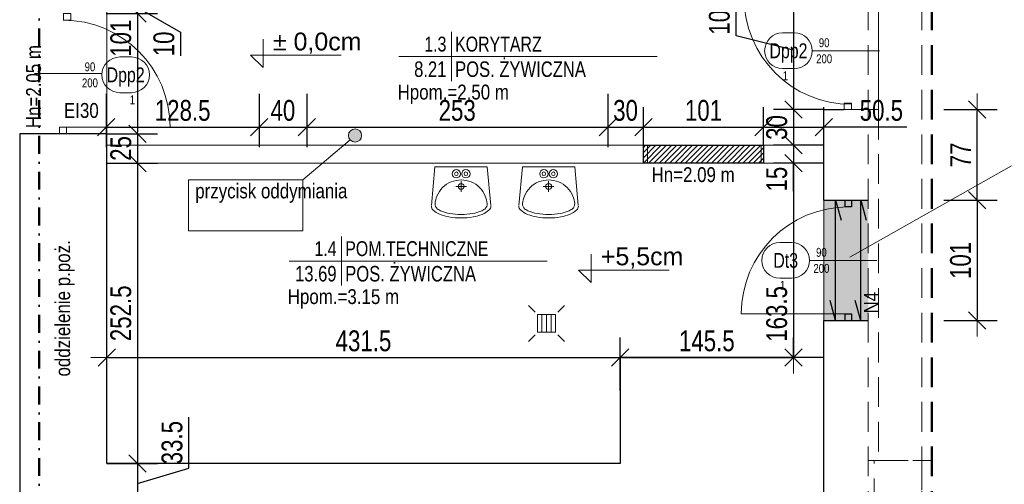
# Model space of a CAD drawing. Header units: millimetres. Extents: x 1390 to 61772, y -2775 to 3946.
# Tile 4 of 24: x 2270 to 3098, y -1277 to -887. Entities that reach past the tile are written whole.
import ezdxf
from ezdxf.enums import TextEntityAlignment as Align

# ---------------------------------------------------------------- set-up
doc = ezdxf.new("R2010")
doc.units = ezdxf.units.MM
doc.linetypes.add('DASHDOT', pattern=[1, 0.5, -0.25, 0, -0.25])
doc.linetypes.add('DASHED', pattern=[0.75, 0.5, -0.25])
for name, color, linetype, lineweight in [('!MARIUSZ', 220, 'Continuous', 35), ('BA_drz', 7, 'Continuous', 18), ('BA_met', 7, 'Continuous', 18), ('BA_sym', 7, 'Continuous', 18), ('BA_txc', 1, 'Continuous', 18), ('BA_txs', 2, 'Continuous', 18), ('PG_KANALIZACJA', 7, 'Continuous', 18), ('PG_PODCIĄGI', 1, 'DASHED', 18), ('PG_WIDOKOWE_CIENKIE', 1, 'Continuous', 18), ('PG_WYMIARY', 1, 'Continuous', 18), ('PG_WYPOSAŻENIE', 1, 'Continuous', 18), ('PG_ŚCIANY_DZIAŁOWE', 3, 'Continuous', 18), ('PG_ŚCIANY_SŁUPY', 4, 'Continuous', 30), ('WYBURZENIA', 160, 'Continuous', 30), ('Wymiarowa zewnętrzna', 50, 'Continuous', 18)]:
    doc.layers.add(name, color=color, linetype=linetype, lineweight=lineweight)
doc.layers.add('BA_pom', color=6, linetype='Continuous', lineweight=18, plot=False)
doc.layers.add('PG_POMOCNICZNE', color=6, linetype='Continuous', lineweight=18, plot=False)
doc.styles.add('BIKTS', font='bikromsw.shx', dxfattribs={"width": 0.85})
doc.styles.add('BIKWYM', font='BIKROMSW.SHX', dxfattribs={"width": 0.8})
doc.styles.add('ROMANS', font='bikromsw.shx', dxfattribs={"width": 0.8})
doc.styles.get("Standard").update_dxf_attribs({"font": 'arial.ttf'})
doc.dimstyles.new('BA_KR_50', dxfattribs={"dimscale": 0.5, "dimtxt": 25, "dimasz": 1.666667, "dimexe": 24, "dimexo": 0, "dimgap": 0, "dimtad": 0, "dimdec": 1, "dimrnd": 0.5, "dimzin": 9, "dimdsep": 46, "dimtxsty": 'BIKWYM', "dimblk": 'WYM-KR', "dimcen": 0, "dimdle": 20, "dimclrd": 256, "dimclre": 256, "dimclrt": 7, "dimadec": 0, "dimazin": 0, "dimtfac": 0.033333, "dimtdec": 1, "dimtmove": 0, "dimatfit": 3, "dimldrblk": 'WYM-KR', "dimfxl": 40, "dimfxlon": 1, "dimtvp": 0.8, "dimtolj": 1, "dimarcsym": 0})

# ---------------------------------------------------------------- blocks, each defined once
blk = doc.blocks.new('dr1h901')
at = {"color": 0}
blk.add_line((-0.5, 0), (-0.5, 1), dxfattribs=at)
blk.add_line((0, 0.3622), (0, -0.2655))
blk.add_arc((-0.5, 0), 1, 0, 90, dxfattribs=at)
blk = doc.blocks.new('bikmet')
blk.add_line((0, 1.65), (0, -1.65))
at = {"style": 'ROMANS', "width": 0.8}
blk.add_attdef('NRPOM', text='', height=1, dxfattribs=at).set_placement((-0.333, 0.333), align=Align.RIGHT)
blk.add_attdef('NWAPOM', (0.25, 0.333), '', height=1, dxfattribs=at)
blk.add_attdef('RAREA', text='', height=1.042, dxfattribs=at).set_placement((-0.333, -0.333), align=Align.TOP_RIGHT)
blk.add_attdef('PODLOGA', text='', height=1.042, dxfattribs=at).set_placement((0.25, -0.333), align=Align.TOP_LEFT)
blk = doc.blocks.new('*X41')
at = {"color": 0}
for p, q in [((621.16, -2967.99), (636.16, -2967.99)), ((621.16, -2971.99), (636.16, -2971.99)), ((621.16, -2975.99), (636.16, -2975.99))]:
    blk.add_line(p, q, dxfattribs=at)
blk = doc.blocks.new('A$C148D1960')
for p, q in [((-2, 2), (-7.64, 7.64)), ((17, 2), (22.64, 7.64)), ((-2, -17), (-7.64, -22.64)), ((17, -17), (22.64, -22.64))]:
    blk.add_line(p, q)
blk.add_lwpolyline([(15, -15), (0, -15), (0, 0), (15, 0)], close=True)
at = {"rotation": 90.00000000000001}
blk.add_blockref('*X41', (-2964.49, -636.16), dxfattribs=at)
blk = doc.blocks.new('jamb')
blk.add_lwpolyline([(-0.5, -0.5), (-0.5, 0.5), (0.5, 0.5), (0.5, -0.5)], close=True)
blk = doc.blocks.new('SPUST1')
at = {"color": 18}
for p, q in [((-4.47, 0), (4.47, 0)), ((0, -4.47), (0, 4.47))]:
    blk.add_line(p, q, dxfattribs=at)
blk.add_circle((0, 0), 2.5, dxfattribs=at)
blk = doc.blocks.new('A$C1DB672C5')
for p, q in [((-22, 0), (-24.98, -32.59)), ((-22, 0), (22, 0)), ((22, 0), (24.98, -32.59))]:
    blk.add_line(p, q)
for points in [[(-20.33, -24.58, -0.098491), (-15.56, -17.44, -0.098491), (-8.42, -12.67, -0.098491), (0, -11, -0.098491), (8.42, -12.67, -0.198912), (20.33, -24.58), (20.33, -24.58)], [(20.33, -24.58, -0.075102), (21.91, -30.96, -0.265911), (19.85, -35.48, -0.060964), (16.56, -37.29, -0.054131), (9.7, -39.2, -0.041072), (0, -40, -0.041072), (-9.7, -39.2, -0.054131), (-16.56, -37.29, -0.060964), (-19.85, -35.48, -0.265911), (-21.91, -30.96, -0.075102), (-20.33, -24.58)]]:
    blk.add_lwpolyline(points, format="xyb")
for centre, radius in [((-4, -5.84), 3.5), ((-4, -5.84), 1.5), ((4, -5.84), 3.5), ((4, -5.84), 1.5)]:
    blk.add_circle(centre, radius)
for centre, radius, start, end in [((-20.53, -33), 4.47, 180, 226.0001), ((20.53, -33), 4.47, 313.9999, 0), ((-10.83, -22.96), 18.43, 226.0001, 248.19859), ((-4.31, -6.65), 35.99, 248.19859, 260.59239), ((4.31, -6.65), 35.99, 279.40761, 291.80141), ((10.83, -22.96), 18.43, 291.80141, 313.9999), ((0, 19.36), 62.36, 260.59239, 270), ((0, 19.36), 62.36, 270, 279.40761)]:
    blk.add_arc(centre, radius, start, end)
at = {"xscale": -1, "rotation": 180}
blk.add_blockref('SPUST1', (0, -16.5), dxfattribs=at)
blk = doc.blocks.new('symdrz')
blk.add_lwpolyline([(-10, -30, -1), (-10, 30), (10, 30, -1), (10, -30)], format="xyb", close=True)
at = {"style": 'BIKTS', "width": 0.8}
blk.add_attdef('SZERDRZ', text='', height=25, dxfattribs=at).set_placement((77.1, 8.8), align=Align.CENTER)
blk.add_attdef('SYMDRZ', text='', height=25, dxfattribs=at).set_placement((0, 0), align=Align.MIDDLE)
blk.add_attdef('WYSDRZ', text='', height=25, dxfattribs=at).set_placement((77.1, -9.5), align=Align.TOP_CENTER)
blk = doc.blocks.new('A$C4C0525F4')
at = {"true_color": 0xffffff}
h = blk.add_hatch(color=7, dxfattribs=at)
h.dxf.hatch_style = 1
h.paths.add_polyline_path([(2100, 0), (0, 0), (0, -2970), (2100, -2970)])
h.paths.add_polyline_path([(150, -50), (2050, -50), (2050, -2920), (150, -2920)], flags=16)
blk = doc.blocks.new('WYM-KR')
at = {"linetype": 'ByBlock'}
blk.add_line((11.52, 0), (-11.52, 0), dxfattribs=at)
at = {"color": 7, "linetype": 'ByBlock'}
blk.add_line((6.24, 6.24), (-6.24, -6.24), dxfattribs=at)
blk = doc.blocks.new('*D232')
at = {"layer": 'Defpoints', "color": 0, "transparency": 16777216}
for p in [(2948.1, -862.31), (2920.69, -962.31), (2946.1, -962.31)]:
    blk.add_point(p, dxfattribs=at)
at = {"layer": 'PG_WYMIARY', "lineweight": -2, "transparency": 16777216}
for p, q in [((2872.49, -900.39), (2872.49, -867.06)), ((2948.1, -862.31), (2903.89, -862.31)), ((2920.69, -863.47), (2920.69, -961.14)), ((2920.69, -912.31), (2872.49, -900.39)), ((2946.1, -962.31), (2903.89, -962.31))]:
    blk.add_line(p, q, dxfattribs=at)
at = {"layer": 'PG_WYMIARY', "lineweight": -2, "transparency": 16777216, "xscale": 1.166666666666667, "yscale": 1.166666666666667, "zscale": 1.166666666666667}
for p, rotation in [((2920.69, -862.31), 90), ((2920.69, -962.31), 270)]:
    blk.add_blockref('WYM-KR', p, dxfattribs=dict(at, rotation=rotation))
at = {"layer": 'PG_WYMIARY', "color": 7, "transparency": 16777216, "insert": (2858.49, -883.73), "char_height": 17.5, "attachment_point": 5, "rotation": 90, "style": 'BIKWYM'}
blk.add_mtext('\\A1;100', dxfattribs=at)
blk = doc.blocks.new('*D233')
at = {"layer": 'Defpoints', "color": 0, "transparency": 16777216}
for p in [(2946.1, -962.31), (2920.69, -992.31), (2946.1, -992.31)]:
    blk.add_point(p, dxfattribs=at)
at = {"layer": 'PG_WYMIARY', "lineweight": -2, "transparency": 16777216}
for p, q in [((2946.1, -962.31), (2903.89, -962.31)), ((2920.69, -963.47), (2920.69, -991.14)), ((2946.1, -992.31), (2903.89, -992.31))]:
    blk.add_line(p, q, dxfattribs=at)
at = {"layer": 'PG_WYMIARY', "lineweight": -2, "transparency": 16777216, "xscale": 1.166666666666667, "yscale": 1.166666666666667, "zscale": 1.166666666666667}
for p, rotation in [((2920.69, -962.31), 90), ((2920.69, -992.31), 270)]:
    blk.add_blockref('WYM-KR', p, dxfattribs=dict(at, rotation=rotation))
at = {"layer": 'PG_WYMIARY', "color": 7, "transparency": 16777216, "insert": (2906.69, -977.31), "char_height": 17.5, "attachment_point": 5, "rotation": 90, "style": 'BIKWYM'}
blk.add_mtext('\\A1;30', dxfattribs=at)
blk = doc.blocks.new('*D234')
at = {"layer": 'Defpoints', "color": 0, "transparency": 16777216}
for p in [(2946.1, -992.31), (2920.69, -1007.31), (2946.1, -1007.31)]:
    blk.add_point(p, dxfattribs=at)
at = {"layer": 'PG_WYMIARY', "lineweight": -2, "transparency": 16777216}
for p, q in [((2946.1, -992.31), (2903.89, -992.31)), ((2920.69, -993.47), (2920.69, -1006.14)), ((2946.1, -1007.31), (2903.89, -1007.31)), ((2920.69, -1030.75), (2920.69, -1007.31))]:
    blk.add_line(p, q, dxfattribs=at)
at = {"layer": 'PG_WYMIARY', "lineweight": -2, "transparency": 16777216, "xscale": 1.166666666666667, "yscale": 1.166666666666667, "zscale": 1.166666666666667}
for p, rotation in [((2920.69, -992.31), 90), ((2920.69, -1007.31), 270)]:
    blk.add_blockref('WYM-KR', p, dxfattribs=dict(at, rotation=rotation))
at = {"layer": 'PG_WYMIARY', "color": 7, "transparency": 16777216, "insert": (2906.69, -1020.75), "char_height": 17.5, "attachment_point": 5, "rotation": 90, "style": 'BIKWYM'}
blk.add_mtext('\\A1;15', dxfattribs=at)
blk = doc.blocks.new('*D235')
at = {"layer": 'Defpoints', "color": 0, "transparency": 16777216}
for p in [(2946.1, -1007.31), (2920.69, -1170.81), (2946.1, -1170.81)]:
    blk.add_point(p, dxfattribs=at)
at = {"layer": 'PG_WYMIARY', "lineweight": -2, "transparency": 16777216}
for p, q in [((2946.1, -1007.31), (2903.89, -1007.31)), ((2920.69, -1008.47), (2920.69, -1169.64)), ((2946.1, -1170.81), (2903.89, -1170.81))]:
    blk.add_line(p, q, dxfattribs=at)
at = {"layer": 'PG_WYMIARY', "lineweight": -2, "transparency": 16777216, "xscale": 1.166666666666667, "yscale": 1.166666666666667, "zscale": 1.166666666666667}
for p, rotation in [((2920.69, -1007.31), 90), ((2920.69, -1170.81), 270)]:
    blk.add_blockref('WYM-KR', p, dxfattribs=dict(at, rotation=rotation))
at = {"layer": 'PG_WYMIARY', "color": 7, "transparency": 16777216, "insert": (2906.69, -1134.06), "char_height": 17.5, "attachment_point": 5, "rotation": 90, "style": 'BIKWYM'}
blk.add_mtext('\\A1;163.5', dxfattribs=at)
blk = doc.blocks.new('*D236')
at = {"layer": 'Defpoints', "color": 0, "transparency": 16777216}
for p in [(2471.6, -871.31), (2343.1, -881.56), (2471.6, -977.05)]:
    blk.add_point(p, dxfattribs=at)
at = {"layer": 'PG_WYMIARY', "lineweight": -2, "transparency": 16777216}
for p, q in [((2343.1, -949.05), (2343.1, -993.85)), ((2471.6, -949.05), (2471.6, -993.85)), ((2344.27, -977.05), (2470.44, -977.05))]:
    blk.add_line(p, q, dxfattribs=at)
at = {"layer": 'PG_WYMIARY', "lineweight": -2, "transparency": 16777216, "xscale": 1.166666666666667, "yscale": 1.166666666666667, "zscale": 1.166666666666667, "rotation": 180}
blk.add_blockref('WYM-KR', (2343.1, -977.05), dxfattribs=at)
at = {"layer": 'PG_WYMIARY', "lineweight": -2, "transparency": 16777216, "xscale": 1.166666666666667, "yscale": 1.166666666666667, "zscale": 1.166666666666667}
blk.add_blockref('WYM-KR', (2471.6, -977.05), dxfattribs=at)
at = {"layer": 'PG_WYMIARY', "color": 7, "transparency": 16777216, "insert": (2407.35, -963.05), "char_height": 17.5, "attachment_point": 5, "style": 'BIKWYM'}
blk.add_mtext('\\A1;128.5', dxfattribs=at)
blk = doc.blocks.new('*D237')
at = {"layer": 'Defpoints', "color": 0, "transparency": 16777216}
for p in [(2471.6, -871.31), (2511.6, -871.31), (2511.6, -977.05)]:
    blk.add_point(p, dxfattribs=at)
at = {"layer": 'PG_WYMIARY', "lineweight": -2, "transparency": 16777216}
for p, q in [((2471.6, -949.05), (2471.6, -993.85)), ((2511.6, -949.05), (2511.6, -993.85)), ((2472.77, -977.05), (2510.44, -977.05))]:
    blk.add_line(p, q, dxfattribs=at)
at = {"layer": 'PG_WYMIARY', "lineweight": -2, "transparency": 16777216, "xscale": 1.166666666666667, "yscale": 1.166666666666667, "zscale": 1.166666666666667, "rotation": 180}
blk.add_blockref('WYM-KR', (2471.6, -977.05), dxfattribs=at)
at = {"layer": 'PG_WYMIARY', "lineweight": -2, "transparency": 16777216, "xscale": 1.166666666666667, "yscale": 1.166666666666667, "zscale": 1.166666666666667}
blk.add_blockref('WYM-KR', (2511.6, -977.05), dxfattribs=at)
at = {"layer": 'PG_WYMIARY', "color": 7, "transparency": 16777216, "insert": (2491.6, -963.05), "char_height": 17.5, "attachment_point": 5, "style": 'BIKWYM'}
blk.add_mtext('\\A1;40', dxfattribs=at)
blk = doc.blocks.new('*D238')
at = {"layer": 'Defpoints', "color": 0, "transparency": 16777216}
for p in [(2764.6, -868.81), (2511.6, -871.31), (2764.6, -977.05)]:
    blk.add_point(p, dxfattribs=at)
at = {"layer": 'PG_WYMIARY', "lineweight": -2, "transparency": 16777216}
for p, q in [((2511.6, -949.05), (2511.6, -993.85)), ((2764.6, -949.05), (2764.6, -993.85)), ((2512.77, -977.05), (2763.44, -977.05))]:
    blk.add_line(p, q, dxfattribs=at)
at = {"layer": 'PG_WYMIARY', "lineweight": -2, "transparency": 16777216, "xscale": 1.166666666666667, "yscale": 1.166666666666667, "zscale": 1.166666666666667, "rotation": 180}
blk.add_blockref('WYM-KR', (2511.6, -977.05), dxfattribs=at)
at = {"layer": 'PG_WYMIARY', "lineweight": -2, "transparency": 16777216, "xscale": 1.166666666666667, "yscale": 1.166666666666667, "zscale": 1.166666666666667}
blk.add_blockref('WYM-KR', (2764.6, -977.05), dxfattribs=at)
at = {"layer": 'PG_WYMIARY', "color": 7, "transparency": 16777216, "insert": (2638.1, -963.05), "char_height": 17.5, "attachment_point": 5, "style": 'BIKWYM'}
blk.add_mtext('\\A1;253', dxfattribs=at)
blk = doc.blocks.new('*D239')
at = {"layer": 'Defpoints', "color": 0, "transparency": 16777216}
for p in [(2764.6, -868.81), (2794.6, -977.05), (2794.6, -992.31)]:
    blk.add_point(p, dxfattribs=at)
at = {"layer": 'PG_WYMIARY', "lineweight": -2, "transparency": 16777216}
for p, q in [((2764.6, -949.05), (2764.6, -993.85)), ((2794.6, -992.31), (2794.6, -960.25)), ((2765.77, -977.05), (2793.44, -977.05))]:
    blk.add_line(p, q, dxfattribs=at)
at = {"layer": 'PG_WYMIARY', "lineweight": -2, "transparency": 16777216, "xscale": 1.166666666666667, "yscale": 1.166666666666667, "zscale": 1.166666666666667, "rotation": 180}
blk.add_blockref('WYM-KR', (2764.6, -977.05), dxfattribs=at)
at = {"layer": 'PG_WYMIARY', "lineweight": -2, "transparency": 16777216, "xscale": 1.166666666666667, "yscale": 1.166666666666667, "zscale": 1.166666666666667}
blk.add_blockref('WYM-KR', (2794.6, -977.05), dxfattribs=at)
at = {"layer": 'PG_WYMIARY', "color": 7, "transparency": 16777216, "insert": (2779.6, -963.05), "char_height": 17.5, "attachment_point": 5, "style": 'BIKWYM'}
blk.add_mtext('\\A1;30', dxfattribs=at)
blk = doc.blocks.new('*D240')
at = {"layer": 'Defpoints', "color": 0, "transparency": 16777216}
for p in [(2895.6, -977.05), (2794.6, -992.31), (2895.6, -992.31)]:
    blk.add_point(p, dxfattribs=at)
at = {"layer": 'PG_WYMIARY', "lineweight": -2, "transparency": 16777216}
for p, q in [((2794.6, -992.31), (2794.6, -960.25)), ((2895.6, -992.31), (2895.6, -960.25)), ((2795.77, -977.05), (2894.44, -977.05))]:
    blk.add_line(p, q, dxfattribs=at)
at = {"layer": 'PG_WYMIARY', "lineweight": -2, "transparency": 16777216, "xscale": 1.166666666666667, "yscale": 1.166666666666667, "zscale": 1.166666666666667, "rotation": 180}
blk.add_blockref('WYM-KR', (2794.6, -977.05), dxfattribs=at)
at = {"layer": 'PG_WYMIARY', "lineweight": -2, "transparency": 16777216, "xscale": 1.166666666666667, "yscale": 1.166666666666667, "zscale": 1.166666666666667}
blk.add_blockref('WYM-KR', (2895.6, -977.05), dxfattribs=at)
at = {"layer": 'PG_WYMIARY', "color": 7, "transparency": 16777216, "insert": (2845.1, -963.05), "char_height": 17.5, "attachment_point": 5, "style": 'BIKWYM'}
blk.add_mtext('\\A1;101', dxfattribs=at)
blk = doc.blocks.new('*D241')
at = {"layer": 'Defpoints', "color": 0, "transparency": 16777216}
for p in [(2946.1, -977.05), (2895.6, -992.31), (2946.1, -992.31)]:
    blk.add_point(p, dxfattribs=at)
at = {"layer": 'PG_WYMIARY', "lineweight": -2, "transparency": 16777216}
for p, q in [((2895.6, -992.31), (2895.6, -960.25)), ((2946.1, -992.31), (2946.1, -960.25)), ((2896.77, -977.05), (2944.94, -977.05)), ((3015.92, -977.05), (2946.1, -977.05))]:
    blk.add_line(p, q, dxfattribs=at)
at = {"layer": 'PG_WYMIARY', "lineweight": -2, "transparency": 16777216, "xscale": 1.166666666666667, "yscale": 1.166666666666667, "zscale": 1.166666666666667, "rotation": 180}
blk.add_blockref('WYM-KR', (2895.6, -977.05), dxfattribs=at)
at = {"layer": 'PG_WYMIARY', "lineweight": -2, "transparency": 16777216, "xscale": 1.166666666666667, "yscale": 1.166666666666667, "zscale": 1.166666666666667}
blk.add_blockref('WYM-KR', (2946.1, -977.05), dxfattribs=at)
at = {"layer": 'PG_WYMIARY', "color": 7, "transparency": 16777216, "insert": (2994.58, -963.05), "char_height": 17.5, "attachment_point": 5, "style": 'BIKWYM'}
blk.add_mtext('\\A1;50.5', dxfattribs=at)
blk = doc.blocks.new('*D242')
at = {"layer": 'Defpoints', "color": 0, "transparency": 16777216}
for p in [(2775.1, -1170.81), (2343.6, -1259.81), (2775.1, -1259.81)]:
    blk.add_point(p, dxfattribs=at)
at = {"layer": 'PG_WYMIARY', "lineweight": -2, "transparency": 16777216}
for p, q in [((2343.6, -1198.81), (2343.6, -1154.01)), ((2775.1, -1198.81), (2775.1, -1154.01)), ((2344.77, -1170.81), (2773.94, -1170.81))]:
    blk.add_line(p, q, dxfattribs=at)
at = {"layer": 'PG_WYMIARY', "lineweight": -2, "transparency": 16777216, "xscale": 1.166666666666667, "yscale": 1.166666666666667, "zscale": 1.166666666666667, "rotation": 180}
blk.add_blockref('WYM-KR', (2343.6, -1170.81), dxfattribs=at)
at = {"layer": 'PG_WYMIARY', "lineweight": -2, "transparency": 16777216, "xscale": 1.166666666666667, "yscale": 1.166666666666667, "zscale": 1.166666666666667}
blk.add_blockref('WYM-KR', (2775.1, -1170.81), dxfattribs=at)
at = {"layer": 'PG_WYMIARY', "color": 7, "transparency": 16777216, "insert": (2559.35, -1156.81), "char_height": 17.5, "attachment_point": 5, "style": 'BIKWYM'}
blk.add_mtext('\\A1;431.5', dxfattribs=at)
blk = doc.blocks.new('*D243')
at = {"layer": 'Defpoints', "color": 0, "transparency": 16777216}
for p in [(2920.69, -1170.81), (2920.69, -1170.81), (2775.1, -1259.81)]:
    blk.add_point(p, dxfattribs=at)
at = {"layer": 'PG_WYMIARY', "lineweight": -2, "transparency": 16777216}
for p, q in [((2775.1, -1198.81), (2775.1, -1154.01)), ((2920.69, -1170.81), (2920.69, -1154.01)), ((2776.27, -1170.81), (2919.52, -1170.81))]:
    blk.add_line(p, q, dxfattribs=at)
at = {"layer": 'PG_WYMIARY', "lineweight": -2, "transparency": 16777216, "xscale": 1.166666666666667, "yscale": 1.166666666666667, "zscale": 1.166666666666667, "rotation": 180}
blk.add_blockref('WYM-KR', (2775.1, -1170.81), dxfattribs=at)
at = {"layer": 'PG_WYMIARY', "lineweight": -2, "transparency": 16777216, "xscale": 1.166666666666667, "yscale": 1.166666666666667, "zscale": 1.166666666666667}
blk.add_blockref('WYM-KR', (2920.69, -1170.81), dxfattribs=at)
at = {"layer": 'PG_WYMIARY', "color": 7, "transparency": 16777216, "insert": (2847.9, -1156.81), "char_height": 17.5, "attachment_point": 5, "style": 'BIKWYM'}
blk.add_mtext('\\A1;145.5', dxfattribs=at)
blk = doc.blocks.new('*D220')
at = {"layer": 'Defpoints', "color": 0, "transparency": 16777216}
for p in [(2471.6, -871.31), (2343.1, -881.56), (2369.44, -881.56)]:
    blk.add_point(p, dxfattribs=at)
at = {"layer": 'PG_WYMIARY', "lineweight": -2, "transparency": 16777216}
for p, q in [((2397.44, -871.31), (2352.64, -871.31)), ((2369.44, -872.47), (2369.44, -880.39)), ((2369.44, -876.43), (2405.66, -897.06)), ((2343.1, -881.56), (2386.24, -881.56)), ((2405.66, -897.06), (2405.66, -917.06))]:
    blk.add_line(p, q, dxfattribs=at)
at = {"layer": 'PG_WYMIARY', "lineweight": -2, "transparency": 16777216, "xscale": 1.166666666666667, "yscale": 1.166666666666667, "zscale": 1.166666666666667}
for p, rotation in [((2369.44, -871.31), 90), ((2369.44, -881.56), 270)]:
    blk.add_blockref('WYM-KR', p, dxfattribs=dict(at, rotation=rotation))
at = {"layer": 'PG_WYMIARY', "color": 7, "transparency": 16777216, "insert": (2391.66, -907.06), "char_height": 17.5, "attachment_point": 5, "rotation": 90, "style": 'BIKWYM'}
blk.add_mtext('\\A1;10', dxfattribs=at)
blk = doc.blocks.new('*D246')
at = {"layer": 'Defpoints', "color": 0, "transparency": 16777216}
for p in [(2343.1, -881.56), (2343.6, -982.55), (2369.44, -982.55)]:
    blk.add_point(p, dxfattribs=at)
at = {"layer": 'PG_WYMIARY', "lineweight": -2, "transparency": 16777216}
for p, q in [((2343.1, -881.56), (2386.24, -881.56)), ((2369.44, -882.72), (2369.44, -981.39)), ((2343.6, -982.55), (2386.24, -982.55))]:
    blk.add_line(p, q, dxfattribs=at)
at = {"layer": 'PG_WYMIARY', "lineweight": -2, "transparency": 16777216, "xscale": 1.166666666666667, "yscale": 1.166666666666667, "zscale": 1.166666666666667}
for p, rotation in [((2369.44, -881.56), 90), ((2369.44, -982.55), 270)]:
    blk.add_blockref('WYM-KR', p, dxfattribs=dict(at, rotation=rotation))
at = {"layer": 'PG_WYMIARY', "color": 7, "transparency": 16777216, "insert": (2355.44, -902.28), "char_height": 17.5, "attachment_point": 5, "rotation": 90, "style": 'BIKWYM'}
blk.add_mtext('\\A1;101', dxfattribs=at)
blk = doc.blocks.new('*D247')
at = {"layer": 'Defpoints', "color": 0, "transparency": 16777216}
for p in [(2343.6, -982.55), (2343.6, -1007.31), (2369.44, -1007.31)]:
    blk.add_point(p, dxfattribs=at)
at = {"layer": 'PG_WYMIARY', "lineweight": -2, "transparency": 16777216}
for p, q in [((2343.6, -982.55), (2386.24, -982.55)), ((2369.44, -983.72), (2369.44, -1006.14)), ((2343.6, -1007.31), (2386.24, -1007.31))]:
    blk.add_line(p, q, dxfattribs=at)
at = {"layer": 'PG_WYMIARY', "lineweight": -2, "transparency": 16777216, "xscale": 1.166666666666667, "yscale": 1.166666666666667, "zscale": 1.166666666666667}
for p, rotation in [((2369.44, -982.55), 90), ((2369.44, -1007.31), 270)]:
    blk.add_blockref('WYM-KR', p, dxfattribs=dict(at, rotation=rotation))
at = {"layer": 'PG_WYMIARY', "color": 7, "transparency": 16777216, "insert": (2355.44, -994.93), "char_height": 17.5, "attachment_point": 5, "rotation": 90, "style": 'BIKWYM'}
blk.add_mtext('\\A1;25', dxfattribs=at)
blk = doc.blocks.new('*D248')
at = {"layer": 'Defpoints', "color": 0, "transparency": 16777216}
for p in [(2343.6, -1007.31), (2343.6, -1259.81), (2369.44, -1259.81)]:
    blk.add_point(p, dxfattribs=at)
at = {"layer": 'PG_WYMIARY', "lineweight": -2, "transparency": 16777216}
for p, q in [((2343.6, -1007.31), (2386.24, -1007.31)), ((2369.44, -1008.47), (2369.44, -1258.64)), ((2343.6, -1259.81), (2386.24, -1259.81))]:
    blk.add_line(p, q, dxfattribs=at)
at = {"layer": 'PG_WYMIARY', "lineweight": -2, "transparency": 16777216, "xscale": 1.166666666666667, "yscale": 1.166666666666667, "zscale": 1.166666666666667}
for p, rotation in [((2369.44, -1007.31), 90), ((2369.44, -1259.81), 270)]:
    blk.add_blockref('WYM-KR', p, dxfattribs=dict(at, rotation=rotation))
at = {"layer": 'PG_WYMIARY', "color": 7, "transparency": 16777216, "insert": (2355.44, -1133.56), "char_height": 17.5, "attachment_point": 5, "rotation": 90, "style": 'BIKWYM'}
blk.add_mtext('\\A1;252.5', dxfattribs=at)
blk = doc.blocks.new('*D249')
at = {"layer": 'Defpoints', "color": 0, "transparency": 16777216}
for p in [(2343.6, -1259.81), (2346.1, -1293.31), (2369.44, -1293.31)]:
    blk.add_point(p, dxfattribs=at)
at = {"layer": 'PG_WYMIARY', "lineweight": -2, "transparency": 16777216}
for p, q in [((2412.49, -1263.64), (2412.49, -1220.97)), ((2343.6, -1259.81), (2386.24, -1259.81)), ((2369.44, -1260.97), (2369.44, -1292.14)), ((2369.44, -1276.56), (2412.49, -1263.64)), ((2346.1, -1293.31), (2386.24, -1293.31))]:
    blk.add_line(p, q, dxfattribs=at)
at = {"layer": 'PG_WYMIARY', "lineweight": -2, "transparency": 16777216, "xscale": 1.166666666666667, "yscale": 1.166666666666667, "zscale": 1.166666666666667}
for p, rotation in [((2369.44, -1259.81), 90), ((2369.44, -1293.31), 270)]:
    blk.add_blockref('WYM-KR', p, dxfattribs=dict(at, rotation=rotation))
at = {"layer": 'PG_WYMIARY', "color": 7, "transparency": 16777216, "insert": (2398.49, -1242.31), "char_height": 17.5, "attachment_point": 5, "rotation": 90, "style": 'BIKWYM'}
blk.add_mtext('\\A1;33.5', dxfattribs=at)
blk = doc.blocks.new('*D269')
at = {"layer": 'Defpoints', "color": 0, "transparency": 16777216}
for p in [(2983.6, -962.31), (3075.19, -962.31), (2983.6, -1038.56)]:
    blk.add_point(p, dxfattribs=at)
at = {"layer": 'PG_WYMIARY', "lineweight": -2, "transparency": 16777216}
for p, q in [((3047.19, -962.31), (3091.99, -962.31)), ((3075.19, -1037.39), (3075.19, -963.47)), ((3047.19, -1038.56), (3091.99, -1038.56))]:
    blk.add_line(p, q, dxfattribs=at)
at = {"layer": 'PG_WYMIARY', "lineweight": -2, "transparency": 16777216, "xscale": 1.166666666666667, "yscale": 1.166666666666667, "zscale": 1.166666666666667}
for p, rotation in [((3075.19, -962.31), 90), ((3075.19, -1038.56), 270)]:
    blk.add_blockref('WYM-KR', p, dxfattribs=dict(at, rotation=rotation))
at = {"layer": 'PG_WYMIARY', "color": 7, "transparency": 16777216, "insert": (3061.19, -1000.43), "char_height": 17.5, "attachment_point": 5, "rotation": 90, "style": 'BIKWYM'}
blk.add_mtext('\\A1;77', dxfattribs=at)
blk = doc.blocks.new('*D270')
at = {"layer": 'Defpoints', "color": 0, "transparency": 16777216}
for p in [(2983.6, -1038.56), (2983.6, -1139.56), (3075.19, -1139.56)]:
    blk.add_point(p, dxfattribs=at)
at = {"layer": 'PG_WYMIARY', "lineweight": -2, "transparency": 16777216}
for p, q in [((3047.19, -1038.56), (3091.99, -1038.56)), ((3075.19, -1039.72), (3075.19, -1138.39)), ((3047.19, -1139.56), (3091.99, -1139.56))]:
    blk.add_line(p, q, dxfattribs=at)
at = {"layer": 'PG_WYMIARY', "lineweight": -2, "transparency": 16777216, "xscale": 1.166666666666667, "yscale": 1.166666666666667, "zscale": 1.166666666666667}
for p, rotation in [((3075.19, -1038.56), 90), ((3075.19, -1139.56), 270)]:
    blk.add_blockref('WYM-KR', p, dxfattribs=dict(at, rotation=rotation))
at = {"layer": 'PG_WYMIARY', "color": 7, "transparency": 16777216, "insert": (3061.19, -1089.06), "char_height": 17.5, "attachment_point": 5, "rotation": 90, "style": 'BIKWYM'}
blk.add_mtext('\\A1;101', dxfattribs=at)

msp = doc.modelspace()

# ---------------------------------------------------------------- hatches: boundary and pattern name
at = {"layer": 'PG_WIDOKOWE_CIENKIE', "lineweight": 18, "true_color": 0x000000}
h = msp.add_hatch(dxfattribs=at)
h.set_pattern_fill('LINE', color=18, scale=0.98, angle=45)
h.paths.add_polyline_path([(2794.6, -992.31), (2895.6, -992.31), (2895.6, -1007.31), (2794.6, -1007.31)])
at = {"layer": 'PG_WYMIARY', "true_color": 0x939598}
h = msp.add_hatch(color=252, dxfattribs=at)
h.dxf.hatch_style = 1
h.paths.add_polyline_path([(2557.78, -984.05, 1), (2546.71, -984.05, 1)])
at = {"layer": 'WYBURZENIA', "lineweight": 18, "true_color": 0x000000, "transparency": 33554572}
h = msp.add_hatch(color=18, dxfattribs=at)
h.dxf.hatch_style = 1
h.paths.add_polyline_path([(2946.1, -1038.56), (2983.6, -1038.56), (2983.6, -1139.56), (2946.1, -1139.56)])

# ---------------------------------------------------------------- linework, layer by layer
at = {"layer": '!MARIUSZ', "color": 18, "linetype": 'DASHED', "lineweight": 50, "ltscale": 50, "true_color": 0x000000}
msp.add_line((3037.04, -308.08), (3037.04, -1956.91), dxfattribs=at)
at = {"layer": '!MARIUSZ', "color": 18, "linetype": 'DASHED', "lineweight": 0, "ltscale": 50, "true_color": 0x000000}
msp.add_line((2946.1, -1038.56), (2946.1, -1139.56), dxfattribs=at)
for points in [[(2983.6, -308.08), (2983.6, -1912.31)], [(3028.6, -308.08), (3028.6, -1912.31)], [(2963.35, -962.31), (2992.1, -962.31), (2992.1, -1257.31), (3028.6, -1257.31), (3028.6, -1297.31), (2992.1, -1297.31), (2992.1, -1735.31)], [(2983.6, -1257.31), (3037.04, -1257.31)], [(2988.6, -1257.31), (3028.6, -1257.31), (3028.6, -1297.31), (2988.6, -1297.31), (2988.6, -1257.31)]]:
    msp.add_lwpolyline(points, dxfattribs=at)
for p, q in [((2964.05, -1044.06), (2964.05, -1038.56)), ((2969.55, -1038.56), (2969.55, -1044.06)), ((2969.55, -1044.06), (2964.05, -1044.06)), ((2964.05, -1139.56), (2964.05, -1134.06)), ((2964.05, -1134.06), (2969.55, -1134.06)), ((2969.55, -1134.06), (2969.55, -1139.56))]:
    msp.add_line(p, q)
at = {"layer": 'BA_met', "color": 18, "true_color": 0x000000}
for points in [[(2589.17, -917.61), (2806.03, -917.61)], [(2496.85, -1089.58), (2713.71, -1089.58)]]:
    msp.add_lwpolyline(points, dxfattribs=at)
at = {"layer": 'BA_txc', "color": 18, "true_color": 0x000000}
for p, q in [((2474.98, -903.1), (2474.98, -926.85)), ((2474.98, -926.85), (2464.39, -916.5)), ((2464.39, -916.5), (2540.62, -916.5)), ((2750.58, -1083.76), (2750.58, -1107.51)), ((2750.58, -1107.51), (2739.99, -1097.17)), ((2739.99, -1097.17), (2816.21, -1097.17))]:
    msp.add_line(p, q, dxfattribs=at)
at = {"layer": 'PG_PODCIĄGI', "color": 18, "linetype": 'DASHDOT', "lineweight": 50, "ltscale": 30, "true_color": 0x000000}
msp.add_line((2286.85, -2113.1), (2286.85, -507.81), dxfattribs=at)
at = {"layer": 'PG_POMOCNICZNE'}
for points in [[(2992.1, -862.31), (2992.1, -962.31), (2946.1, -962.31), (2946.1, -992.31), (2893.6, -992.31), (2893.6, -1007.31), (2798.1, -1007.31), (2798.1, -992.31), (2343.6, -992.31), (2343.6, -871.31), (2355.1, -871.31), (2355.1, -856.31), (2471.6, -856.31), (2471.6, -871.31), (2793.1, -871.31), (2793.1, -862.31), (2992.1, -862.31)], [(2946.1, -1139.56), (2946.1, -1170.81), (2775.1, -1170.81), (2775.1, -1259.81), (2343.6, -1259.81), (2343.6, -1007.31), (2946.1, -1007.31), (2946.1, -1139.56)]]:
    msp.add_lwpolyline(points, dxfattribs=at)
at = {"layer": 'PG_WYMIARY', "color": 18, "true_color": 0x000000}
for p, q in [((2548.02, -987.62), (2508.27, -1021.21)), ((3103.83, -1009.59), (2968.05, -1086.22))]:
    msp.add_line(p, q, dxfattribs=at)
msp.add_lwpolyline([(2412.19, -1021.21), (2508.27, -1021.21), (2508.27, -1064.24), (2412.19, -1064.24)], close=True, dxfattribs=at)
msp.add_circle((2552.25, -984.05), 5.53, dxfattribs=at)
at = {"layer": 'PG_ŚCIANY_DZIAŁOWE', "color": 18, "true_color": 0x000000}
for points in [[(2794.6, -992.31), (2343.6, -992.31), (2343.6, -1007.31), (2794.6, -1007.31)], [(2895.6, -992.31), (2946.1, -992.31), (2946.1, -1007.31), (2895.6, -1007.31)]]:
    msp.add_lwpolyline(points, close=True, dxfattribs=at)
at = {"layer": 'PG_ŚCIANY_SŁUPY', "color": 18, "true_color": 0x000000}
msp.add_line((2946.1, -962.31), (2963.35, -962.31), dxfattribs=at)
for points in [[(2946.1, -1038.56), (2946.1, -962.31)], [(2946.1, -1170.81), (2775.1, -1170.81), (2775.1, -1259.81), (2343.6, -1259.81), (2343.6, -982.55), (2270.6, -982.55), (2270.6, -1259.81), (2270.6, -1293.31), (2905.1, -1293.31), (2905.1, -1735.31), (2946.1, -1735.31)], [(2946.1, -1735.31), (2946.1, -1139.56)]]:
    msp.add_lwpolyline(points, dxfattribs=at)
at = {"layer": 'Wymiarowa zewnętrzna', "color": 18, "lineweight": 30, "true_color": 0x000000}
for p, q in [((2946.1, -1038.56), (2983.6, -1038.56)), ((2956.08, -1139.56), (2956.08, -1038.56)), ((2956.08, -1038.56), (2960.69, -1055.34)), ((2977.26, -1139.56), (2977.26, -1038.56)), ((2977.26, -1038.56), (2981.87, -1055.34)), ((2956.08, -1139.56), (2951.48, -1122.77)), ((2977.26, -1139.56), (2972.65, -1122.77)), ((2946.1, -1139.56), (2983.6, -1139.56))]:
    msp.add_line(p, q, dxfattribs=at)
msp.add_lwpolyline([(2794.6, -992.31), (2895.6, -992.31), (2895.6, -1007.31), (2794.6, -1007.31)], close=True, dxfattribs=at)

# ---------------------------------------------------------------- block references
at = {"layer": 'BA_drz', "color": 18, "true_color": 0x000000}
for name, p, xscale, yscale, zscale, rotation in [('dr1h901', (2969.1, -912.81), -90, 89.99999999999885, -90, 90), ('jamb', (2310.36, -884.31), 5.5, 5.999999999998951, 5.5, 270), ('dr1h901', (2306.85, -932.05), -90, 89.99999999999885, -90, 270), ('jamb', (2966.35, -959.56), 5.5, 5.999999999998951, 5.5, 270), ('jamb', (2306.85, -979.8), 5.5, 5.999999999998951, 5.5, 270), ('dr1h901', (2966.8, -1089.06), 90, 90, -90, 89.99999999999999)]:
    msp.add_blockref(name, p, dxfattribs=dict(at, xscale=xscale, yscale=yscale, zscale=zscale, rotation=rotation))
at = {"layer": 'BA_met', "color": 18, "true_color": 0x000000, "xscale": 12.5, "yscale": 12.5, "zscale": 12.5}
for p, values in [((2633.21, -917.61), {'NRPOM': ' 1.3', 'NWAPOM': 'KORYTARZ', 'RAREA': '8.21', 'PODLOGA': 'POS. ŻYWICZNA'}), ((2540.89, -1089.58), {'NRPOM': ' 1.4', 'NWAPOM': 'POM.TECHNICZNE', 'RAREA': '13.69', 'PODLOGA': 'POS. ŻYWICZNA'})]:
    msp.add_blockref('bikmet', p, dxfattribs=at).add_auto_attribs(values)
at = {"layer": 'BA_sym', "color": 18, "true_color": 0x000000}
ref = msp.add_blockref('symdrz', (2916.5, -912.81), dxfattribs=dict(at, xscale=-0.5000000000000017, yscale=0.5000000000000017, zscale=0.5000000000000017, rotation=359.9999952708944))
ref.add_attrib('Symdrz', 'Dpp2', dxfattribs={"height": 12.5, "rotation": 360, "style": 'BIKTS', "width": 0.8}).set_placement((2916.5, -912.81), align=Align.MIDDLE_CENTER)
ref.add_attrib('Szerdrz', '90', dxfattribs={"layer": 'BA_txc', "height": 7.5, "rotation": 360, "style": 'BIKTS', "width": 0.8}).set_placement((2946.5, -906.06), align=Align.MIDDLE_CENTER)
ref.add_attrib('Wysdrz', '200', dxfattribs={"layer": 'BA_txc', "height": 7.5, "rotation": 360, "style": 'BIKTS', "width": 0.8}).set_placement((2946.5, -919.56), align=Align.MIDDLE_CENTER)
ref.add_attrib('Sztuk', '1', (2911.65, -937.56), dxfattribs={"layer": 'BA_pom', "height": 7.5, "rotation": 360, "style": 'BIKTS', "width": 0.8})
ref = msp.add_blockref('symdrz', (2359.45, -933.05), dxfattribs=dict(at, xscale=0.5000000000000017, yscale=0.5000000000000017, zscale=0.5000000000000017, rotation=4.729105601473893e-06))
ref.add_attrib('Symdrz', 'Dpp2', dxfattribs={"height": 12.5, "rotation": 0, "style": 'BIKTS', "width": 0.8}).set_placement((2359.45, -933.05), align=Align.MIDDLE_CENTER)
ref.add_attrib('Szerdrz', '90', dxfattribs={"layer": 'BA_txc', "height": 7.5, "rotation": 0, "style": 'BIKTS', "width": 0.8}).set_placement((2329.45, -926.3), align=Align.MIDDLE_CENTER)
ref.add_attrib('Wysdrz', '200', dxfattribs={"layer": 'BA_txc', "height": 7.5, "rotation": 0, "style": 'BIKTS', "width": 0.8}).set_placement((2329.45, -939.8), align=Align.MIDDLE_CENTER)
ref.add_attrib('Sztuk', '1', (2362.88, -957.8), dxfattribs={"layer": 'BA_pom', "height": 7.5, "rotation": 0, "style": 'BIKTS', "width": 0.8})
ref = msp.add_blockref('symdrz', (2914.2, -1089.06), dxfattribs=dict(at, xscale=-0.5000000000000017, yscale=0.5000000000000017, zscale=0.5000000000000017, rotation=359.9999952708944))
ref.add_attrib('Symdrz', 'Dt3', dxfattribs={"height": 12.5, "rotation": 360, "style": 'BIKTS', "width": 0.8}).set_placement((2914.2, -1089.06), align=Align.MIDDLE_CENTER)
ref.add_attrib('Szerdrz', '90', dxfattribs={"layer": 'BA_txc', "height": 7.5, "rotation": 360, "style": 'BIKTS', "width": 0.8}).set_placement((2944.2, -1082.31), align=Align.MIDDLE_CENTER)
ref.add_attrib('Wysdrz', '200', dxfattribs={"layer": 'BA_txc', "height": 7.5, "rotation": 360, "style": 'BIKTS', "width": 0.8}).set_placement((2944.2, -1095.81), align=Align.MIDDLE_CENTER)
ref.add_attrib('Sztuk', '1', (2909.34, -1113.81), dxfattribs={"layer": 'BA_pom', "height": 7.5, "rotation": 360, "style": 'BIKTS', "width": 0.8})
at = {"layer": 'PG_KANALIZACJA', "color": 18, "true_color": 0x000000}
msp.add_blockref('A$C148D1960', (2705.65, -1134.53), dxfattribs=at)
at = {"layer": 'PG_WYMIARY', "color": 18, "true_color": 0x000000}
msp.add_blockref('A$C4C0525F4', (1780.26, 194.93), dxfattribs=at)
at = {"layer": 'PG_WYPOSAŻENIE', "color": 18, "true_color": 0x000000}
for p in [(2641.39, -1010.39), (2714.92, -1010.39)]:
    msp.add_blockref('A$C1DB672C5', p, dxfattribs=at)

# ---------------------------------------------------------------- texts
at = {"layer": 'BA_txc', "color": 18, "true_color": 0x000000, "char_height": 15, "attachment_point": 1}
for s, insert in [('%%p 0,0cm', (2483.26, -897.51)), ('+5,5cm', (2758.85, -1078.17))]:
    msp.add_mtext_dynamic_manual_height_columns(s, width=650.6795, gutter_width=50, heights=[0], dxfattribs=dict(at, insert=insert))
at = {"layer": 'BA_txs', "color": 18, "true_color": 0x000000, "style": 'BIKTS', "width": 0.85}
for s, p in [('Hn=2.05 m', (2288.31, -977.89)), ('oddzielenie p.poż.', (2312.82, -1186.68)), ('N4', (2992.36, -1133.7))]:
    msp.add_text(s, height=12.5, rotation=90, dxfattribs=at).set_placement(p)
for s, p in [('Hpom.=2.50 m', (2588, -953.79)), ('EI30', (2307.6, -969.25)), ('Hn=2.09 m', (2801.45, -1023.23)), ('Hpom.=3.15 m', (2495.69, -1125.76))]:
    msp.add_text(s, height=12.5, dxfattribs=at).set_placement(p)
at = {"layer": 'BA_txs', "color": 18, "true_color": 0x000000, "insert": (2417.92, -1024.41), "char_height": 12.5, "width": 156.5, "attachment_point": 1, "style": 'BIKTS'}
msp.add_mtext('przycisk oddymiania', dxfattribs=at)

# ---------------------------------------------------------------- dimensions: what is measured, and where the dimension line sits
at = {"layer": 'PG_WYMIARY', "color": 18, "true_color": 0x000000}
for base, p1, p2, picture, middle in [((2920.69, -962.31), (2948.1, -862.31), (2946.1, -962.31), '*D232', (2872.49, -900.39)), ((2369.43832883, -881.55506148), (2471.60253955, -871.30506148), (2343.10253955, -881.55506148), '*D220', (2405.65583761, -897.06235454)), ((2369.44, -982.55), (2343.1, -881.56), (2343.6, -982.55), '*D246', (2369.44, -902.28)), ((2920.69, -1007.31), (2946.1, -992.31), (2946.1, -1007.31), '*D234', (2920.69, -1020.75)), ((2920.69, -1170.81), (2946.1, -1007.31), (2946.1, -1170.81), '*D235', (2920.69, -1134.06))]:
    dim = msp.add_linear_dim(base=base, p1=p1, p2=p2, angle=90, dimstyle='BA_KR_50', override={"dimscale": 0.7, "dimtmove": 1}, dxfattribs=at)
    dim.commit()
    dim.dimension.update_dxf_attribs({"geometry": picture, "text_midpoint": middle, "dimtype": 160})
for base, p1, p2, picture, middle in [((2764.6, -977.05), (2511.6, -871.31), (2764.6, -868.81), '*D238', (2638.1, -963.05)), ((2794.6, -977.05), (2764.6, -868.81), (2794.6, -992.31), '*D239', (2779.6, -963.05)), ((2471.6, -977.05), (2343.1, -881.56), (2471.6, -871.31), '*D236', (2407.35, -963.05)), ((2511.6, -977.05), (2471.6, -871.31), (2511.6, -871.31), '*D237', (2491.6, -963.05)), ((2895.6, -977.05), (2794.6, -992.31), (2895.6, -992.31), '*D240', (2845.1, -963.05)), ((2775.1, -1170.81), (2343.6, -1259.81), (2775.1, -1259.81), '*D242', (2559.35, -1156.81)), ((2920.69, -1170.81), (2775.1, -1259.81), (2920.69, -1170.81), '*D243', (2847.9, -1156.81))]:
    dim = msp.add_linear_dim(base=base, p1=p1, p2=p2, dimstyle='BA_KR_50', override={"dimscale": 0.7, "dimtmove": 1}, dxfattribs=at)
    dim.commit()
    dim.dimension.update_dxf_attribs({"geometry": picture, "text_midpoint": middle})
dim = msp.add_linear_dim(base=(2946.1, -977.05), p1=(2895.6, -992.31), p2=(2946.1, -992.31), dimstyle='BA_KR_50', override={"dimscale": 0.7, "dimtmove": 1}, dxfattribs=at)
dim.commit()
dim.dimension.update_dxf_attribs({"geometry": '*D241', "text_midpoint": (2994.58, -977.05), "dimtype": 160})
for base, p1, p2, picture, middle in [((2920.69, -992.31), (2946.1, -962.31), (2946.1, -992.31), '*D233', (2906.69, -977.31)), ((2369.44, -1007.31), (2343.6, -982.55), (2343.6, -1007.31), '*D247', (2355.44, -994.93)), ((2369.44, -1259.81), (2343.6, -1007.31), (2343.6, -1259.81), '*D248', (2355.44, -1133.56)), ((3075.19, -1139.56), (2983.6, -1038.56), (2983.6, -1139.56), '*D270', (3061.19, -1089.06)), ((2369.44, -1293.31), (2343.6, -1259.81), (2346.1, -1293.31), '*D249', (2398.49, -1263.64))]:
    dim = msp.add_linear_dim(base=base, p1=p1, p2=p2, angle=90, dimstyle='BA_KR_50', override={"dimscale": 0.7, "dimtmove": 1}, dxfattribs=at)
    dim.commit()
    dim.dimension.update_dxf_attribs({"geometry": picture, "text_midpoint": middle})
dim = msp.add_linear_dim(base=(3075.19, -962.31), p1=(2983.6, -1038.56), p2=(2983.6, -962.31), angle=90, text='77', dimstyle='BA_KR_50', override={"dimscale": 0.7, "dimtmove": 1}, dxfattribs=at)
dim.commit()
dim.dimension.update_dxf_attribs({"geometry": '*D269', "text_midpoint": (3061.19, -1000.43)})

doc.saveas('drawing.dxf')
